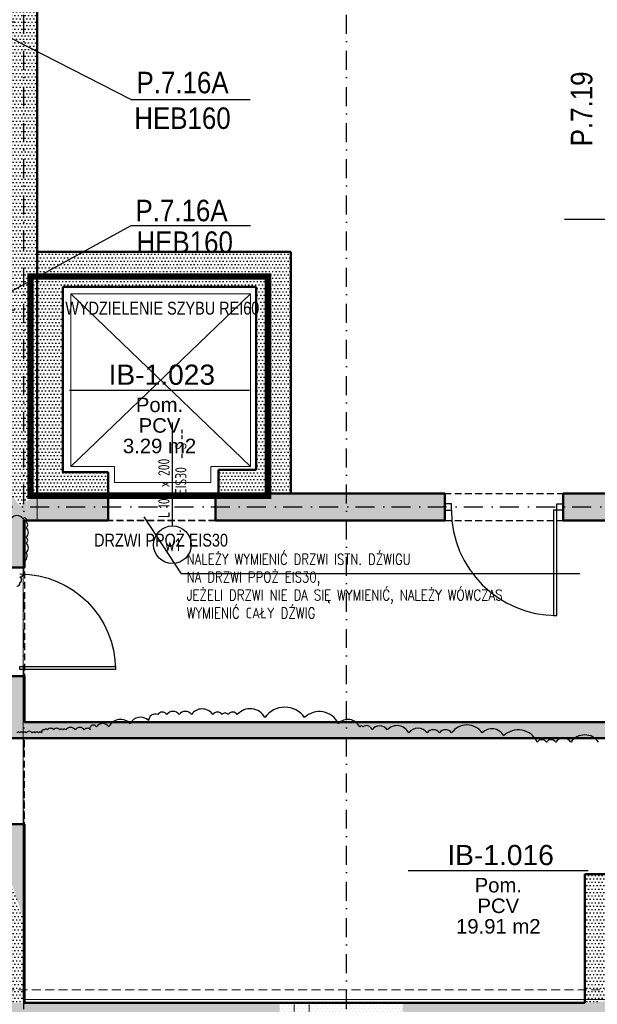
# Model space of a CAD drawing. Header units: millimetres. Extents: x 489 to 7736, y 461 to 5981.
# Tile 9 of 62: x 2471 to 3008, y 1556 to 2472. Entities that reach past the tile are written whole.
import ezdxf
from ezdxf.enums import TextEntityAlignment as Align

# ---------------------------------------------------------------- set-up
doc = ezdxf.new("R2010")
doc.units = ezdxf.units.MM
for name, pattern in [('DIVIDE', [31.75, 12.7, -6.35, 0, -6.35, 0, -6.35]), ('DOT___DASHED', [33.523888, 17.638888, -8.819444, 0.01, -7.055556]), ('HIDDEN', [9.525, 6.35, -3.175]), ('MO', [0.7, 0.35, -0.17, 0.01, -0.17])]:
    doc.linetypes.add(name, pattern=pattern)
for name, color, linetype in [('BS_ODN', 2, 'Continuous'), ('BS_OSM', 4, 'MO'), ('BS_TXG', 4, 'Continuous'), ('WK-Drzwi IST', 8, 'Continuous'), ('WK-EtykDrzwi', 11, 'Continuous'), ('WK-EtykPom', 161, 'Continuous'), ('WK-Opis', 143, 'Continuous'), ('WK-Otwory', 9, 'Continuous'), ('WK-PPoż', 1, 'Continuous'), ('WK-Siatka', 240, 'DOT___DASHED'), ('WK-Ściany', 7, 'Continuous')]:
    doc.layers.add(name, color=color, linetype=linetype)
doc.layers.add('WK-Pomieszczenia', color=173, linetype='Continuous', plot=False)
doc.layers.add('WK-widok', color=8, linetype='Continuous', lineweight=0)
doc.styles.add('Arial', font='micross.ttf', dxfattribs={"width": 0.9})
doc.styles.add('BIKTG', font='bikromsw.shx', dxfattribs={"width": 0.85})
doc.styles.add('BIKWYM', font='bikromsw.shx', dxfattribs={"width": 0.8})
doc.styles.add('iso cp', font='isocpeur.ttf')
doc.styles.add('RomanS-Narrow', font='romans.shx', dxfattribs={"width": 0.8})
doc.styles.get("Standard").update_dxf_attribs({"font": 'ARIAL.TTF'})
doc.dimstyles.new('BS_BGR_100', dxfattribs={"dimtxt": 25, "dimasz": 1.666667, "dimexe": 0, "dimexo": 0, "dimgap": 0, "dimtad": 0, "dimdec": 1, "dimrnd": 0.5, "dimzin": 9, "dimdsep": 46, "dimtxsty": 'BIKWYM', "dimblk": 'NONE', "dimcen": 0, "dimse1": 1, "dimse2": 1, "dimclrd": 256, "dimclre": 256, "dimclrt": 7, "dimadec": 0, "dimazin": 0, "dimtfac": 0.033333, "dimtdec": 1, "dimtmove": 0, "dimatfit": 3, "dimldrblk": 'NONE', "dimfxl": 0, "dimtvp": 0.8, "dimtolj": 1, "dimarcsym": 0})
pattern_1 = [(360, (699.431, 930.084), (1.5875, 3.175), [0, -3.175])]
pattern_2 = [(0, (699.431, 930.084), (1.5875, 3.175), [0, -3.175])]

# ---------------------------------------------------------------- blocks, each defined once
blk = doc.blocks.new('_None')
blk = doc.blocks.new('WK_Door_Tag_02_50L')
at = {"color": 0, "linetype": 'ByBlock', "lineweight": -2}
blk.add_line((0, 0), (0, 2.75), dxfattribs=at)
blk.add_circle((0, -0.5), 0.5, dxfattribs=at)
at = {"color": 0, "linetype": 'ByBlock', "lineweight": -2, "style": 'RomanS-Narrow', "width": 0.75}
for tag, p in [('DRZWI_OBIEKTY:WYPOSAZENIESAMOZAMYKACZ', (0.1, 2.031)), ('DRZWI_OBIEKTY:WYPOSAZENIEKRATKAWENT', (0.1, 1.781)), ('DRZWI_OBIEKTY:KONTROLADOSTĘPU', (0.1, 2.28)), ('DRZWI_STYL:KLASAPPOŻ', (0.1, 0.839))]:
    blk.add_attdef(tag, text='', height=0.3, rotation=90, dxfattribs=at).set_placement(p, align=Align.TOP_LEFT)
for tag, p in [('DRZWI_STYL:KIERUNEKOTWIERANIAZNAK', (-0.1, 0.214)), ('DRZWI_STYL:ROZMIAR', (-0.1, 0.464))]:
    blk.add_attdef(tag, p, '', height=0.3, rotation=90, dxfattribs=at)
at = {"color": 0, "linetype": 'ByBlock', "lineweight": -2, "style": 'RomanS-Narrow', "width": 0.75, "flags": 4}
blk.add_attdef('DRZWI_OBIEKTY:SYMBOL', text='', height=0.35, rotation=360, dxfattribs=at).set_placement((0, -0.5), align=Align.MIDDLE_CENTER)
blk = doc.blocks.new('WK_Pow_tag_01_50')
at = {"color": 0, "linetype": 'ByBlock'}
blk.add_line((-2.789, 0), (2.789, 0), dxfattribs=at)
at = {"color": 0, "linetype": 'ByBlock', "style": 'Arial'}
for tag, height, p in [('POWIERZCHNIE:NUMERAUTO', 0.625, (0.071, 0.482)), ('POWIERZCHNIE:NAZWA', 0.45, (0, -0.455)), ('POWIERZCHNIE_WYKOŃCZENIE:POSADZKA', 0.45, (0, -1.091)), ('POWIERZCHNIE_STYL:POWOBLICZ', 0.45, (0, -1.728))]:
    blk.add_attdef(tag, text='', height=height, dxfattribs=at).set_placement(p, align=Align.MIDDLE)

msp = doc.modelspace()

# ---------------------------------------------------------------- hatches: boundary and pattern name
at = {"layer": 'WK-Ściany', "linetype": 'Continuous', "lineweight": -3}
h = msp.add_hatch(dxfattribs=at)
h.set_pattern_fill('DOTS', color=253, scale=2, style=0)
h.set_pattern_definition([(360, (699.431, 930.084), (1.5875, 3.175), [0, -3.175])])
h.paths.add_polyline_path([(2487.05, 2541.81), (2491.63, 2560.98), (2462.05, 2541.81), (2462.05, 2256.47), (2487.05, 2256.47)], flags=0)
h = msp.add_hatch(dxfattribs=at)
h.set_pattern_fill('DOTS', color=253, scale=2, style=0)
h.set_pattern_definition([(2e-13, (699.431, 930.084), (1.5875, 3.175), [0, -3.175])])
h.paths.add_polyline_path([(2487.05, 2256.47), (2462.05, 2256.47), (2462.05, 2031.47), (2471.16, 2019.6), (2487.05, 2031.47)], flags=0)
h = msp.add_hatch(dxfattribs=at)
h.set_pattern_fill('DOTS', color=253, scale=2, style=0)
h.set_pattern_definition(pattern_1)
h.paths.add_polyline_path([(2690.65, 2223.67), (2722.86, 2256.47), (2487.05, 2256.47), (2510.95, 2223.67)], flags=0)
h = msp.add_hatch(dxfattribs=at)
h.set_pattern_fill('DOTS', color=253, scale=2, style=0)
h.set_pattern_definition(pattern_1)
h.paths.add_polyline_path([(2510.95, 2223.67), (2487.05, 2256.47), (2487.05, 2031.47), (2510.95, 2051.23)], flags=0)
h = msp.add_hatch(dxfattribs=at)
h.set_pattern_fill('DOTS', color=253, scale=2, style=0)
h.set_pattern_definition([(360, (699.431, 930.084), (1.5875, 3.175), [0, -3.175])])
h.paths.add_polyline_path([(2690.65, 2053.39), (2722.86, 2031.47), (2722.86, 2256.47), (2690.65, 2223.67)], flags=0)
h = msp.add_hatch(dxfattribs=at)
h.set_pattern_fill('DOTS', color=253, scale=2, style=0)
h.set_pattern_definition(pattern_2)
h.paths.add_polyline_path([(2655.57, 2053.39), (2655.57, 2031.47), (2722.86, 2031.47), (2690.65, 2053.39)], flags=0)
h = msp.add_hatch(dxfattribs=at)
h.set_pattern_fill('DOTS', color=253, scale=2, style=0)
h.set_pattern_definition(pattern_1)
h.paths.add_polyline_path([(2460.26, 2006.47), (2471.16, 2019.6), (2462.05, 2031.47), (2400.26, 2031.47), (2400.26, 2016.47), (2400.26, 2006.47)], flags=0)
h.paths.add_polyline_path([(3031.15, 2006.47), (3050.98, 2043.72), (3031.15, 2031.47), (2976.15, 2031.47), (2976.15, 2006.47)], flags=0)
h.paths.add_polyline_path([(2866.15, 2006.47), (2866.15, 2031.47), (2652.78, 2031.47), (2652.78, 2006.47)], flags=0)
h.paths.add_polyline_path([(2553.02, 2006.47), (2553.02, 2031.47), (2487.05, 2031.47), (2471.16, 2019.6), (2475.26, 2006.47)], flags=0)
h = msp.add_hatch(dxfattribs=at)
h.set_pattern_fill('DOTS', color=253, scale=2, style=0)
h.set_pattern_definition(pattern_2)
h.paths.add_polyline_path([(2510.95, 2051.23), (2487.05, 2031.47), (2553.02, 2031.47), (2553.02, 2051.23)], flags=0)
h = msp.add_hatch(dxfattribs=at)
h.set_pattern_fill('DOTS', color=253, scale=2, style=0)
h.set_pattern_definition([(360, (699.431, 930.084), (1.5875, 3.175), [0, -3.175])])
h.paths.add_polyline_path([(2475.26, 2006.47), (2471.16, 2019.6), (2460.26, 2006.47), (2460.26, 1962.67), (2475.26, 1962.67)], flags=0)
h.paths.add_polyline_path([(2475.26, 1861.67), (2460.26, 1861.67), (2460.26, 1803.87), (2475.26, 1818.87)], flags=0)
h.paths.add_polyline_path([(2475.26, 1723.87), (2460.26, 1723.87), (2460.26, 1677.5), (2475.26, 1632.5)], flags=0)
h = msp.add_hatch(dxfattribs=at)
h.set_pattern_fill('DOTS', color=253, scale=2, style=0)
h.set_pattern_definition([(360, (699.431, 930.084), (1.5875, 3.175), [0, -3.175])])
h.paths.add_polyline_path([(3356.36, 1803.87), (3363.44, 1808.87), (3356.36, 1818.87), (2475.26, 1818.87), (2460.26, 1803.87)], flags=0)
h = msp.add_hatch(dxfattribs=at)
h.set_pattern_fill('DOTS', color=253, scale=2, style=0)
h.set_pattern_definition(pattern_2)
h.paths.add_polyline_path([(2475.26, 1632.5), (2460.26, 1677.5), (2360.26, 1677.5), (2360.26, 1557.5), (2475.26, 1557.5)], flags=0)
h = msp.add_hatch(dxfattribs=at)
h.set_pattern_fill('DOTS', color=253, scale=2, style=0)
h.set_pattern_definition([(360, (699.431, 930.084), (1.5875, 3.175), [0, -3.175])])
h.paths.add_polyline_path([(3146.36, 1677.5), (2996.36, 1677.5), (2996.36, 1557.5), (3046.36, 1561.79), (3146.36, 1557.5)], flags=0)
h = msp.add_hatch(dxfattribs=at)
h.set_pattern_fill('DOTS', color=253, scale=2, style=0)
h.set_pattern_definition([(1e-11, (699.431, 930.084), (1.5875, 3.175), [0, -3.175])])
h.paths.add_polyline_path([(2335.26, 1557.5), (2335.26, 1533.11), (2372.8, 1533.11), (2387.8, 1533.11), (2712.36, 1533.11), (2712.36, 1557.5), (2475.26, 1557.5), (2360.26, 1557.5)], flags=0)
h = msp.add_hatch(dxfattribs=at)
h.set_pattern_fill('DOTS', color=253, scale=2, style=0)
h.set_pattern_definition([(9e-12, (699.431, 930.084), (1.5875, 3.175), [0, -3.175])])
h.paths.add_polyline_path([(2712.36, 1557.5), (2712.36, 1533.11), (2712.36, 1517.85), (2826.73, 1517.85), (2826.73, 1532.87), (2826.73, 1557.5)], flags=0)
h = msp.add_hatch(dxfattribs=at)
h.set_pattern_fill('DOTS', color=253, scale=2, style=0)
h.set_pattern_definition([(6e-12, (699.431, 930.084), (1.5875, 3.175), [0, -3.175])])
h.paths.add_polyline_path([(2826.73, 1557.5), (2826.73, 1532.87), (2996.36, 1532.87), (3046.36, 1561.79), (2996.36, 1557.5)], flags=0)
h.paths.add_polyline_path([(3146.36, 1557.5), (3046.36, 1561.79), (2996.36, 1532.87), (3356.36, 1532.87), (3364.69, 1551.37), (3356.36, 1557.5)], flags=0)
h.paths.add_polyline_path([(3381.36, 1557.5), (3364.69, 1551.37), (3356.36, 1532.87), (3356.88, 1532.87), (3368.73, 1538.11), (3381.36, 1557.5)], flags=0)
h.paths.add_polyline_path([(3381.36, 1557.5), (3368.73, 1538.11), (3392.43, 1532.87), (3497.75, 1532.87), (3497.75, 1557.5)], flags=0)
h.paths.add_polyline_path([(3622.75, 1557.5), (3622.75, 1532.87), (3655.68, 1532.87), (3655.68, 1557.5)], flags=0)

# ---------------------------------------------------------------- linework, layer by layer
for points in [[(2468.18, 1945.42, 0.520567), (2471.02, 1948.27, 0.520567), (2471.02, 1948.27, 0.520567), (2471.02, 1953.96, 0.520567), (2471.02, 1953.96, 0.520567), (2473.87, 1956.81, 0.520567), (2473.87, 1956.81, 0.520567), (2473.87, 1959.65, 0.520567), (2473.87, 1959.65, 0.520567), (2473.87, 1962.5, 0.520567), (2473.87, 1962.5, 0.520567), (2473.87, 1965.35, 0.520567), (2473.87, 1965.35, 0.520567), (2473.87, 1968.19, 0.520567), (2473.87, 1968.19, 0.520567), (2476.71, 1976.73, 0.520567), (2476.71, 1976.73, 0.520567), (2476.71, 1985.27, 0.520567), (2476.71, 1985.27, 0.520567), (2476.71, 1990.96, 0.520567), (2476.71, 1990.96, 0.520567), (2476.71, 1999.5, 0.520567), (2476.71, 1999.5, 0.520567), (2476.71, 2005.2, 0.520567), (2476.71, 2005.2, 0.520567), (2476.71, 2008.04, 0.520567), (2476.71, 2008.04, 0.520567), (2473.87, 2008.04, 0.520567), (2473.87, 2008.04, 0.520567), (2462.48, 2008.04, 0.520567)], [(3009, 1800.25, 0.520567), (2983.38, 1800.25, 0.520567), (2983.38, 1800.25, 0.520567), (2969.15, 1800.25, 0.520567), (2969.15, 1800.25, 0.520567), (2960.61, 1800.25, 0.520567), (2960.61, 1800.25, 0.520567), (2952.07, 1800.25, 0.520567), (2952.07, 1800.25, 0.520567), (2920.76, 1805.95, 0.520567), (2920.76, 1805.95, 0.520567), (2900.83, 1808.79, 0.520567), (2900.83, 1808.79, 0.520567), (2872.37, 1808.79, 0.520567), (2872.37, 1808.79, 0.520567), (2860.98, 1808.79, 0.520567), (2860.98, 1808.79, 0.520567), (2849.6, 1808.79, 0.520567), (2849.6, 1808.79, 0.520567), (2832.52, 1808.79, 0.520567), (2832.52, 1808.79, 0.520567), (2812.59, 1811.64, 0.520567), (2812.59, 1811.64, 0.520567), (2798.36, 1811.64, 0.520567), (2798.36, 1811.64, 0.520567), (2789.82, 1814.49, 0.520567), (2789.82, 1814.49, 0.520567), (2786.98, 1814.49, 0.520567), (2786.98, 1814.49, 0.520567), (2767.05, 1817.33, 0.520567), (2767.05, 1817.33, 0.520567), (2735.74, 1823.02, 0.520567), (2735.74, 1823.02, 0.520567), (2698.74, 1823.02, 0.520567), (2698.74, 1823.02, 0.520567), (2673.12, 1825.87, 0.520567), (2673.12, 1825.87, 0.520567), (2664.58, 1825.87, 0.520567), (2664.58, 1825.87, 0.520567), (2658.89, 1825.87, 0.520567), (2658.89, 1825.87, 0.520567), (2650.35, 1825.87, 0.520567), (2650.35, 1825.87, 0.520567), (2630.42, 1825.87, 0.520567), (2630.42, 1825.87, 0.520567), (2619.04, 1825.87, 0.520567), (2619.04, 1825.87, 0.520567), (2607.65, 1825.87, 0.520567), (2607.65, 1825.87, 0.520567), (2599.11, 1825.87, 0.520567), (2599.11, 1825.87, 0.520567), (2590.57, 1820.18, 0.520567), (2590.57, 1820.18, 0.520567), (2573.49, 1817.33, 0.520567), (2573.49, 1817.33, 0.520567), (2553.57, 1814.49, 0.520567), (2553.57, 1814.49, 0.520567), (2542.18, 1814.49, 0.520567), (2542.18, 1814.49, 0.520567), (2536.49, 1814.49, 0.520567), (2536.49, 1814.49, 0.520567), (2536.49, 1811.64, 0.520567), (2536.49, 1811.64, 0.520567), (2530.8, 1811.64, 0.520567), (2530.8, 1811.64, 0.520567), (2522.26, 1811.64, 0.520567), (2522.26, 1811.64, 0.520567), (2513.72, 1811.64, 0.520567), (2513.72, 1811.64, 0.520567), (2510.87, 1811.64, 0.520567), (2510.87, 1811.64, 0.520567), (2508.03, 1811.64, 0.520567), (2508.03, 1811.64, 0.520567), (2502.33, 1811.64, 0.520567), (2502.33, 1811.64, 0.520567), (2496.64, 1811.64, 0.520567), (2496.64, 1811.64, 0.520567), (2493.79, 1811.64, 0.520567), (2493.79, 1811.64, 0.520567), (2490.95, 1808.79, 0.520567), (2490.95, 1808.79, 0.520567), (2488.1, 1808.79, 0.520567), (2488.1, 1808.79, 0.520567), (2485.25, 1808.79, 0.520567), (2485.25, 1808.79, 0.520567), (2482.41, 1808.79, 0.520567), (2482.41, 1808.79, 0.520567), (2476.71, 1808.79, 0.520567), (2476.71, 1808.79, 0.520567), (2473.87, 1808.79, 0.520567), (2473.87, 1808.79, 0.520567), (2471.02, 1808.79, 0.520567), (2471.02, 1808.79, 0.520567), (2468.18, 1808.79, 0.520567)]]:
    msp.add_lwpolyline(points, format="xyb")
at = {"layer": 'BS_OSM', "ltscale": 50}
for p, q in [((2168.76, 2470.31), (2482.05, 2470.31)), ((2168.76, 2202.47), (2482.05, 2202.47))]:
    msp.add_line(p, q, dxfattribs=at)
at = {"layer": 'WK-Drzwi IST', "color": 8, "linetype": 'Continuous', "lineweight": -3}
for points in [[(2872.15, 2021.97), (2866.15, 2021.97), (2866.15, 2015.97), (2872.15, 2015.97)], [(2970.15, 2015.97), (2967.15, 2015.97), (2967.15, 1917.97), (2970.15, 1917.97)], [(2970.15, 2021.97), (2976.15, 2021.97), (2976.15, 2015.97), (2970.15, 2015.97)], [(2470.76, 1867.67), (2470.76, 1870.67), (2559.76, 1870.67), (2559.76, 1867.67)]]:
    msp.add_lwpolyline(points, close=True, dxfattribs=at)
msp.add_arc((2970.15, 2015.97), 98, 180, 270, dxfattribs=at)
at = {"layer": 'WK-Drzwi IST', "color": 8, "linetype": 'Continuous', "lineweight": -3, "extrusion": (0, 0, -1)}
msp.add_arc((-2470.76, 1867.67), 89, 90, 180, dxfattribs=at)
at = {"layer": 'WK-Opis'}
msp.add_lwpolyline([(2991.72, 1956.72), (2621.33, 1956.72), (2586.41, 2009.69)], dxfattribs=at)
at = {"layer": 'WK-Otwory', "color": 9, "linetype": 'HIDDEN', "lineweight": -3}
for p, q in [((2652.78, 2031.47), (2553.02, 2031.47)), ((2652.78, 2006.47), (2553.02, 2006.47))]:
    msp.add_line(p, q, dxfattribs=at)
at = {"layer": 'WK-Otwory', "color": 9, "linetype": 'Continuous', "lineweight": -3}
for p, q in [((2553.02, 2006.47), (2553.02, 2031.47)), ((2652.78, 2006.47), (2652.78, 2031.47))]:
    msp.add_line(p, q, dxfattribs=at)
at = {"layer": 'WK-Pomieszczenia', "color": 173, "linetype": 'HIDDEN', "lineweight": -3}
for p, q in [((2487.05, 2541.81), (2487.05, 2256.47)), ((2487.05, 2256.47), (2722.86, 2256.47)), ((2722.86, 2256.47), (2722.86, 2031.47)), ((2690.65, 2223.67), (2510.95, 2223.67)), ((2510.95, 2223.67), (2510.95, 2051.23)), ((2690.65, 2053.39), (2690.65, 2223.67)), ((2655.57, 2031.47), (2655.57, 2053.39)), ((2655.57, 2053.39), (2690.65, 2053.39)), ((2510.95, 2051.23), (2553.02, 2051.23)), ((2553.02, 2051.23), (2553.02, 2031.47)), ((2553.02, 2031.47), (2655.57, 2031.47)), ((2722.86, 2031.47), (3031.15, 2031.47)), ((2475.26, 2006.47), (3960.26, 2006.47)), ((2475.26, 2006.47), (2475.26, 1818.87)), ((2475.26, 1818.87), (3356.36, 1818.87)), ((2475.26, 1557.5), (2475.26, 1803.87)), ((3356.36, 1803.87), (2475.26, 1803.87)), ((2996.36, 1557.5), (2996.36, 1677.5)), ((2996.36, 1677.5), (3146.36, 1677.5)), ((2475.26, 1557.5), (2996.36, 1557.5))]:
    msp.add_line(p, q, dxfattribs=at)
at = {"layer": 'WK-PPoż', "color": 1, "linetype": 'DIVIDE', "const_width": 6}
msp.add_lwpolyline([(2480.79, 2233.42), (2701.65, 2233.42), (2701.65, 2029.44), (2480.79, 2029.44)], close=True, dxfattribs=at)
at = {"layer": 'WK-Siatka', "color": 240, "linetype": 'DOT___DASHED', "lineweight": -3}
for p, q in [((2474.55, 946.58), (2474.55, 2632.81)), ((2774.55, 946.58), (2774.55, 2632.81)), ((1875.32, 2018.97), (5768.18, 2018.97))]:
    msp.add_line(p, q, dxfattribs=at)
at = {"layer": 'WK-widok', "linetype": 'HIDDEN'}
for p, q in [((2725.91, 1540.17), (2725.91, 1557.5)), ((2739.91, 1540.17), (2739.91, 1557.5))]:
    msp.add_line(p, q, dxfattribs=at)
at = {"layer": 'WK-widok'}
msp.add_lwpolyline([(2487.05, 2541.81), (2486.97, 2007.01), (2474.13, 2007.01), (2474.13, 1560.64), (3356.6, 1560.64), (3356.6, 1834.22), (3961.44, 1834.22), (3961.44, 2031.47), (4564.3, 2031.47), (4564.3, 2541.81)], close=True, dxfattribs=at)
at = {"layer": 'WK-widok', "ltscale": 0.5}
for points in [[(2648.39, 2041.67), (2648.39, 2056.61), (2685.23, 2056.61), (2685.23, 2217.31), (2518.16, 2217.31), (2518.16, 2056.61), (2558.76, 2056.61), (2558.76, 2041.67), (2648.39, 2041.67)], [(2685.23, 2056.61), (2518.16, 2217.31)], [(2518.16, 2056.61), (2685.23, 2217.31)]]:
    msp.add_lwpolyline(points, dxfattribs=at)
at = {"layer": 'WK-widok', "linetype": 'HIDDEN', "ltscale": 1.3}
msp.add_lwpolyline([(1887.82, 1569.87), (5755.68, 1569.87)], dxfattribs=at)
at = {"layer": 'WK-Ściany', "color": 7, "linetype": 'Continuous', "lineweight": 50}
for p, q in [((2487.05, 2256.47), (2487.05, 2541.81)), ((2487.05, 2031.47), (2487.05, 2256.47)), ((2722.86, 2256.47), (2487.05, 2256.47)), ((2487.05, 2256.47), (2487.05, 2031.47)), ((2722.86, 2031.47), (2722.86, 2256.47)), ((2510.95, 2223.67), (2690.65, 2223.67)), ((2510.95, 2051.23), (2510.95, 2223.67)), ((2690.65, 2223.67), (2690.65, 2053.39)), ((2655.57, 2053.39), (2655.57, 2031.47)), ((2690.65, 2053.39), (2655.57, 2053.39)), ((2553.02, 2051.23), (2510.95, 2051.23)), ((2553.02, 2031.47), (2553.02, 2051.23)), ((2553.02, 2031.47), (2487.05, 2031.47)), ((2487.05, 2031.47), (2553.02, 2031.47)), ((2553.02, 2006.47), (2553.02, 2031.47)), ((2866.15, 2031.47), (2652.78, 2031.47)), ((2652.78, 2031.47), (2652.78, 2006.47)), ((2655.57, 2031.47), (2722.86, 2031.47)), ((2866.15, 2006.47), (2866.15, 2031.47)), ((3031.15, 2031.47), (2976.15, 2031.47)), ((2976.15, 2031.47), (2976.15, 2006.47)), ((2475.26, 2006.47), (2553.02, 2006.47)), ((2475.26, 1962.67), (2475.26, 2006.47)), ((2652.78, 2006.47), (2866.15, 2006.47)), ((2976.15, 2006.47), (3031.15, 2006.47)), ((2460.26, 1962.67), (2475.26, 1962.67)), ((2475.26, 1861.67), (2460.26, 1861.67)), ((2475.26, 1818.87), (2475.26, 1861.67)), ((3356.36, 1818.87), (2475.26, 1818.87)), ((2460.26, 1803.87), (3356.36, 1803.87)), ((2475.26, 1723.87), (2460.26, 1723.87)), ((2475.26, 1632.5), (2475.26, 1723.87)), ((3146.36, 1677.5), (2996.36, 1677.5)), ((2996.36, 1677.5), (2996.36, 1557.5)), ((2475.26, 1557.5), (2475.26, 1632.5)), ((2712.36, 1557.5), (2475.26, 1557.5)), ((2826.73, 1557.5), (2712.36, 1557.5)), ((2996.36, 1557.5), (2826.73, 1557.5))]:
    msp.add_line(p, q, dxfattribs=at)

# ---------------------------------------------------------------- block references
at = {"layer": 'WK-EtykDrzwi', "color": 11, "linetype": 'Continuous', "lineweight": -3, "ltscale": 1.3}
ref = msp.add_blockref('WK_Door_Tag_02_50L', (2612.72, 2001.35), dxfattribs=dict(at, xscale=35, yscale=35, zscale=8))
ref.add_attrib('DRZWI_OBIEKTY:KONTROLADOSTĘPU', '--', dxfattribs={"layer": '0', "color": 0, "linetype": 'ByBlock', "lineweight": -2, "height": 10.5, "rotation": 90, "style": 'iso cp', "width": 0.75}).set_placement((2615.35, 2081.17), align=Align.TOP_LEFT)
ref.add_attrib('DRZWI_STYL:KIERUNEKOTWIERANIAZNAK', 'L', (2610.1, 2008.86), dxfattribs={"layer": '0', "color": 0, "linetype": 'ByBlock', "lineweight": -2, "height": 10.5, "rotation": 90, "style": 'iso cp', "width": 0.75})
ref.add_attrib('DRZWI_STYL:KLASAPPOŻ', 'EIS30', dxfattribs={"layer": '0', "color": 0, "linetype": 'ByBlock', "lineweight": -2, "height": 10.5, "rotation": 90, "style": 'iso cp', "width": 0.75}).set_placement((2615.35, 2030.73), align=Align.TOP_LEFT)
ref.add_attrib('DRZWI_STYL:ROZMIAR', '100 x 200', (2610.1, 2017.61), dxfattribs={"layer": '0', "color": 0, "linetype": 'ByBlock', "lineweight": -2, "height": 10.5, "rotation": 90, "style": 'iso cp', "width": 0.75})
ref.add_attrib('DRZWI_OBIEKTY:WYPOSAZENIESAMOZAMYKACZ', 'S', dxfattribs={"layer": '0', "color": 0, "linetype": 'ByBlock', "lineweight": -2, "height": 10.5, "rotation": 90, "style": 'iso cp', "width": 0.75}).set_placement((2615.35, 2072.43), align=Align.TOP_LEFT)
ref.add_attrib('DRZWI_OBIEKTY:WYPOSAZENIEKRATKAWENT', '-', dxfattribs={"layer": '0', "color": 0, "linetype": 'ByBlock', "lineweight": -2, "height": 10.5, "rotation": 90, "style": 'iso cp', "width": 0.75}).set_placement((2615.35, 2063.68), align=Align.TOP_LEFT)
ref.add_attrib('DRZWI_OBIEKTY:SYMBOL', 'W1', dxfattribs={"layer": '0', "color": 0, "linetype": 'ByBlock', "lineweight": -2, "height": 12.25, "style": 'iso cp', "width": 0.75}).set_placement((2612.72, 1983.85), align=Align.MIDDLE_CENTER)
at = {"layer": 'WK-EtykPom', "color": 161, "linetype": 'Continuous', "lineweight": -3, "ltscale": 1.3, "xscale": 30, "yscale": 30, "zscale": 40}
for p, values in [((3060.95, 2286.64), {'POWIERZCHNIE_WYKOŃCZENIE:POSADZKA': 'PCV', 'POWIERZCHNIE:NUMERAUTO': 'IB-1.024', 'POWIERZCHNIE:NAZWA': 'Izolatka', 'POWIERZCHNIE_STYL:POWOBLICZ': '50.70 m2'}), ((2600.8, 2127.57), {'POWIERZCHNIE_WYKOŃCZENIE:POSADZKA': 'PCV', 'POWIERZCHNIE:NUMERAUTO': 'IB-1.023', 'POWIERZCHNIE:NAZWA': 'Pom.', 'POWIERZCHNIE_STYL:POWOBLICZ': '3.29 m2'}), ((2915.81, 1680.68), {'POWIERZCHNIE_WYKOŃCZENIE:POSADZKA': 'PCV', 'POWIERZCHNIE:NUMERAUTO': 'IB-1.016', 'POWIERZCHNIE:NAZWA': 'Pom.', 'POWIERZCHNIE_STYL:POWOBLICZ': '19.91 m2'})]:
    msp.add_blockref('WK_Pow_tag_01_50', p, dxfattribs=at).add_auto_attribs(values)

# ---------------------------------------------------------------- texts
at = {"layer": 'BS_TXG', "style": 'BIKTG', "width": 0.9}
for s, p in [('P.7.16A', (2579.37, 2403.81)), ('HEB160', (2577.32, 2370.68)), ('P.7.16A', (2578.43, 2284.77)), ('HEB160', (2579.35, 2255.34))]:
    msp.add_text(s, height=20, dxfattribs=at).set_placement(p)
msp.add_text('P.7.19', height=20, rotation=90, dxfattribs=at).set_placement((3003.25, 2354.51))
at = {"layer": 'WK-Opis', "insert": (2625.97, 1975.36), "char_height": 10, "attachment_point": 1, "style": 'RomanS-Narrow'}
msp.add_mtext('\\pxql;NALEŻY WYMIENIĆ DRZWI ISTN. DŹWIGU\\PNA DRZWI PPOŻ EIS30,\\PJEŻELI DRZWI NIE DA SIĘ WYMIENIĆ, NALEŻY WÓWCZAS\\PWYMIENIĆ CAŁY DŹWIG', dxfattribs=at)
at = {"layer": 'WK-PPoż', "color": 1, "ltscale": 5, "width": 0.8}
for s, p in [('WYDZIELENIE SZYBU REI60', (2513.19, 2197.93)), ('DRZWI PPOŻ EIS30', (2539.98, 1982.11))]:
    msp.add_text(s, height=12, dxfattribs=at).set_placement(p)

# ---------------------------------------------------------------- leaders
at = {"layer": 'BS_ODN'}
for points in [[(2433.14, 2470.31), (2574.33, 2397.9), (2685, 2397.9)], [(2433.14, 2203.4), (2574.33, 2280.85), (2685.35, 2280.85)]]:
    msp.add_leader(points, dimstyle='BS_BGR_100', dxfattribs=at)

doc.saveas('drawing.dxf')
